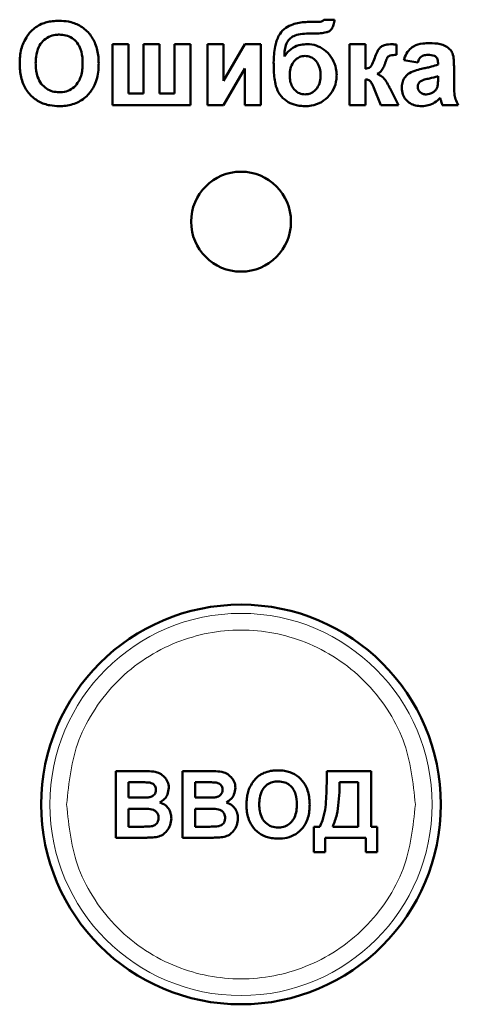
# Model space of a CAD drawing. Header units: millimetres. Extents: x 0 to 594, y 0 to 420.
# Tile 9 of 16: x 142.64 to 147.91, y 259.11 to 270.93. Entities that reach past the tile are written whole.
import ezdxf

# ---------------------------------------------------------------- set-up
doc = ezdxf.new("R2010")
doc.units = ezdxf.units.MM

msp = doc.modelspace()

# ---------------------------------------------------------------- linework, layer by layer
at = {"color": 7, "linetype": 'Continuous', "lineweight": 50}
for p, q in [((146.422, 270.931), (146.294, 270.931)), ((146.238, 270.905), (146.138, 270.905)), ((146.111, 270.764), (146.136, 270.764)), ((143.948, 270.636), (143.755, 270.636)), ((143.755, 270.636), (143.755, 269.905)), ((143.948, 270.046), (143.948, 270.636)), ((144.127, 270.636), (144.127, 270.046)), ((144.32, 270.636), (144.127, 270.636)), ((144.32, 270.046), (144.32, 270.636)), ((144.499, 270.636), (144.499, 270.046)), ((144.691, 270.636), (144.499, 270.636)), ((144.691, 269.905), (144.691, 270.636)), ((144.896, 270.636), (144.896, 269.905)), ((145.089, 270.636), (144.896, 270.636)), ((145.089, 270.195), (145.089, 270.636)), ((145.345, 270.636), (145.089, 270.195)), ((145.538, 270.636), (145.345, 270.636)), ((145.538, 269.905), (145.538, 270.636)), ((146.602, 270.636), (146.602, 269.905)), ((146.794, 270.636), (146.602, 270.636)), ((146.794, 270.341), (146.794, 270.636)), ((147.167, 270.508), (147.166, 270.632)), ((145.089, 269.905), (145.345, 270.346)), ((145.345, 270.346), (145.345, 269.905)), ((147.255, 270.444), (147.422, 270.418)), ((147.666, 270.41), (147.666, 270.392)), ((147.858, 270.144), (147.858, 270.369)), ((147.666, 270.251), (147.666, 270.215)), ((146.794, 269.905), (146.794, 270.213)), ((146.894, 270.114), (146.977, 269.905)), ((147.191, 269.905), (147.089, 270.103)), ((144.127, 270.046), (143.948, 270.046)), ((144.499, 270.046), (144.32, 270.046)), ((143.755, 269.905), (144.691, 269.905)), ((144.896, 269.905), (145.089, 269.905)), ((145.345, 269.905), (145.538, 269.905)), ((146.602, 269.905), (146.794, 269.905)), ((146.977, 269.905), (147.191, 269.905)), ((147.717, 269.905), (147.909, 269.905)), ((143.795, 261.105), (143.795, 261.905)), ((143.795, 261.905), (144.118, 261.905)), ((144.595, 261.105), (144.595, 261.905)), ((144.595, 261.905), (144.918, 261.905)), ((146.329, 261.82), (146.329, 261.905)), ((146.329, 261.905), (146.862, 261.905)), ((146.862, 261.905), (146.862, 261.238)), ((143.949, 261.772), (144.047, 261.772)), ((143.949, 261.587), (143.949, 261.772)), ((144.749, 261.772), (144.847, 261.772)), ((144.749, 261.587), (144.749, 261.772)), ((146.708, 261.772), (146.483, 261.772)), ((146.708, 261.238), (146.708, 261.772)), ((144.061, 261.587), (143.949, 261.587)), ((144.861, 261.587), (144.749, 261.587)), ((143.949, 261.454), (144.086, 261.454)), ((143.949, 261.238), (143.949, 261.454)), ((144.749, 261.454), (144.886, 261.454)), ((144.749, 261.238), (144.749, 261.454)), ((144.106, 261.238), (143.949, 261.238)), ((144.906, 261.238), (144.749, 261.238)), ((146.175, 261.238), (146.247, 261.238)), ((146.175, 260.931), (146.175, 261.238)), ((146.4, 261.238), (146.708, 261.238)), ((146.862, 261.238), (146.934, 261.238)), ((146.934, 261.238), (146.934, 260.931)), ((143.795, 261.105), (144.066, 261.105)), ((144.595, 261.105), (144.866, 261.105)), ((146.8, 261.105), (146.308, 261.105)), ((146.308, 261.105), (146.308, 260.931)), ((146.8, 260.931), (146.8, 261.105)), ((146.308, 260.931), (146.175, 260.931)), ((146.934, 260.931), (146.8, 260.931))]:
    msp.add_line(p, q, dxfattribs=at)
for centre, radius in [((145.299, 268.505), 0.6), ((145.299, 261.505), 2.4)]:
    msp.add_circle(centre, radius, dxfattribs=at)
at = {"color": 9, "linetype": 'Continuous', "lineweight": 18}
msp.add_circle((145.299, 261.505), 2.295, dxfattribs=at)
at = {"color": 7, "linetype": 'Continuous', "lineweight": 50}
for points, knots in [([(146.174, 270.763), (146.201, 270.764), (146.252, 270.765), (146.315, 270.775), (146.363, 270.792), (146.393, 270.825), (146.415, 270.872), (146.42, 270.91), (146.422, 270.931)], [0, 0, 0, 0, 0.232346, 0.439821, 0.553715, 0.669896, 0.820988, 1, 1, 1, 1]), ([(146.294, 270.931), (146.29, 270.926), (146.283, 270.915), (146.262, 270.906), (146.247, 270.906), (146.238, 270.905)], [0, 0, 0, 0, 0.291708, 0.588179, 1, 1, 1, 1]), ([(142.902, 270.879), (142.878, 270.866), (142.813, 270.833), (142.737, 270.753), (142.7, 270.683), (142.685, 270.653)], [0, 0, 0, 0, 0.2513182, 0.6894935, 1, 1, 1, 1]), ([(143.113, 270.918), (143.086, 270.917), (143.037, 270.915), (142.966, 270.902), (142.924, 270.887), (142.902, 270.879)], [0, 0, 0, 0, 0.371392, 0.682855, 1, 1, 1, 1]), ([(143.589, 270.404), (143.588, 270.43), (143.586, 270.511), (143.558, 270.639), (143.48, 270.772), (143.365, 270.866), (143.236, 270.912), (143.151, 270.916), (143.113, 270.918)], [0, 0, 0, 0, 0.101299, 0.305586, 0.491044, 0.676784, 0.856818, 1, 1, 1, 1]), ([(146.138, 270.905), (146.111, 270.904), (146.031, 270.903), (145.918, 270.881), (145.812, 270.821), (145.742, 270.73), (145.698, 270.591), (145.694, 270.48), (145.691, 270.416)], [0, 0, 0, 0, 0.1040237, 0.3137871, 0.4410688, 0.5690878, 0.7513955, 1, 1, 1, 1]), ([(142.832, 270.406), (142.833, 270.432), (142.835, 270.5), (142.859, 270.595), (142.916, 270.678), (142.987, 270.729), (143.058, 270.749), (143.101, 270.751), (143.115, 270.751)], [0, 0, 0, 0, 0.158617, 0.400864, 0.573059, 0.745486, 0.912985, 1, 1, 1, 1]), ([(143.115, 270.751), (143.142, 270.75), (143.196, 270.746), (143.273, 270.712), (143.335, 270.655), (143.383, 270.563), (143.395, 270.477), (143.396, 270.42), (143.396, 270.408)], [0, 0, 0, 0, 0.160292, 0.321922, 0.490761, 0.657569, 0.933883, 1, 1, 1, 1]), ([(145.82, 270.487), (145.821, 270.514), (145.823, 270.567), (145.839, 270.641), (145.879, 270.7), (145.936, 270.742), (146.017, 270.761), (146.078, 270.763), (146.111, 270.764)], [0, 0, 0, 0, 0.170833, 0.342689, 0.477544, 0.612291, 0.788474, 1, 1, 1, 1]), ([(146.136, 270.764), (146.139, 270.764), (146.146, 270.764), (146.158, 270.764), (146.168, 270.763), (146.174, 270.763)], [0, 0, 0, 0, 0.250004, 0.500009, 1, 1, 1, 1]), ([(142.685, 270.653), (142.675, 270.628), (142.656, 270.575), (142.643, 270.489), (142.641, 270.429), (142.64, 270.399)], [0, 0, 0, 0, 0.3086966, 0.6516314, 1, 1, 1, 1]), ([(146.097, 270.636), (146.07, 270.635), (146.009, 270.632), (145.918, 270.598), (145.854, 270.542), (145.828, 270.5), (145.82, 270.487)], [0, 0, 0, 0, 0.242715, 0.554839, 0.860812, 1, 1, 1, 1]), ([(146.448, 270.265), (146.446, 270.292), (146.442, 270.359), (146.401, 270.461), (146.326, 270.553), (146.23, 270.617), (146.15, 270.634), (146.106, 270.636), (146.097, 270.636)], [0, 0, 0, 0, 0.1423, 0.354009, 0.573292, 0.764241, 0.955763, 1, 1, 1, 1]), ([(146.982, 270.606), (146.973, 270.597), (146.952, 270.578), (146.927, 270.532), (146.913, 270.495), (146.905, 270.472)], [0, 0, 0, 0, 0.256986, 0.528182, 1, 1, 1, 1]), ([(147.093, 270.636), (147.079, 270.635), (147.055, 270.634), (147.017, 270.626), (146.995, 270.614), (146.982, 270.606)], [0, 0, 0, 0, 0.345727, 0.621036, 1, 1, 1, 1]), ([(147.166, 270.632), (147.159, 270.633), (147.146, 270.634), (147.121, 270.635), (147.104, 270.636), (147.093, 270.636)], [0, 0, 0, 0, 0.273959, 0.547919, 1, 1, 1, 1]), ([(147.561, 270.649), (147.535, 270.648), (147.47, 270.646), (147.38, 270.623), (147.307, 270.561), (147.272, 270.499), (147.259, 270.457), (147.255, 270.444)], [0, 0, 0, 0, 0.199112, 0.484676, 0.670105, 0.89787, 1, 1, 1, 1]), ([(147.858, 270.369), (147.857, 270.395), (147.856, 270.449), (147.847, 270.521), (147.809, 270.58), (147.756, 270.617), (147.671, 270.646), (147.604, 270.648), (147.561, 270.649)], [0, 0, 0, 0, 0.166246, 0.33334, 0.447204, 0.586985, 0.732154, 1, 1, 1, 1]), ([(145.884, 270.264), (145.885, 270.291), (145.888, 270.345), (145.922, 270.419), (145.973, 270.47), (146.026, 270.492), (146.056, 270.494), (146.069, 270.495)], [0, 0, 0, 0, 0.244641, 0.491657, 0.720949, 0.885535, 1, 1, 1, 1]), ([(146.069, 270.495), (146.091, 270.493), (146.136, 270.488), (146.193, 270.446), (146.237, 270.384), (146.254, 270.319), (146.255, 270.277), (146.255, 270.264)], [0, 0, 0, 0, 0.199338, 0.400664, 0.61964, 0.881803, 1, 1, 1, 1]), ([(146.905, 270.472), (146.896, 270.447), (146.883, 270.411), (146.862, 270.369), (146.837, 270.351), (146.814, 270.344), (146.799, 270.342), (146.794, 270.341)], [0, 0, 0, 0, 0.432635, 0.616007, 0.747523, 0.923299, 1, 1, 1, 1]), ([(147.029, 270.404), (147.033, 270.416), (147.04, 270.438), (147.053, 270.468), (147.063, 270.486), (147.071, 270.492), (147.073, 270.493)], [0, 0, 0, 0, 0.396996, 0.692239, 0.950594, 1, 1, 1, 1]), ([(147.073, 270.493), (147.079, 270.496), (147.096, 270.504), (147.129, 270.507), (147.154, 270.507), (147.167, 270.508)], [0, 0, 0, 0, 0.210676, 0.601608, 1, 1, 1, 1]), ([(147.422, 270.418), (147.428, 270.433), (147.438, 270.459), (147.463, 270.488), (147.497, 270.505), (147.525, 270.507), (147.542, 270.508)], [0, 0, 0, 0, 0.3054806, 0.4973686, 0.6904363, 1, 1, 1, 1]), ([(147.542, 270.508), (147.569, 270.507), (147.604, 270.507), (147.641, 270.486), (147.656, 270.466), (147.665, 270.44), (147.665, 270.421), (147.666, 270.41)], [0, 0, 0, 0, 0.4409117, 0.5599399, 0.679608, 0.8356965, 1, 1, 1, 1]), ([(142.64, 270.399), (142.641, 270.372), (142.643, 270.292), (142.672, 270.164), (142.752, 270.033), (142.866, 269.942), (142.994, 269.898), (143.078, 269.894), (143.116, 269.892)], [0, 0, 0, 0, 0.102074, 0.307977, 0.492555, 0.677222, 0.856714, 1, 1, 1, 1]), ([(143.115, 270.059), (143.089, 270.061), (143.034, 270.064), (142.958, 270.101), (142.894, 270.161), (142.844, 270.259), (142.833, 270.346), (142.832, 270.4), (142.832, 270.406)], [0, 0, 0, 0, 0.15971, 0.320429, 0.491074, 0.67705, 0.96629, 1, 1, 1, 1]), ([(143.396, 270.408), (143.396, 270.382), (143.393, 270.307), (143.365, 270.202), (143.296, 270.118), (143.221, 270.072), (143.157, 270.06), (143.122, 270.059), (143.115, 270.059)], [0, 0, 0, 0, 0.15859, 0.447239, 0.620381, 0.793575, 0.961295, 1, 1, 1, 1]), ([(143.116, 269.892), (143.143, 269.893), (143.223, 269.896), (143.354, 269.935), (143.476, 270.032), (143.562, 270.174), (143.587, 270.304), (143.588, 270.386), (143.589, 270.404)], [0, 0, 0, 0, 0.101986, 0.308793, 0.506227, 0.687491, 0.931082, 1, 1, 1, 1]), ([(145.691, 270.416), (145.692, 270.39), (145.693, 270.304), (145.701, 270.181), (145.744, 270.052), (145.818, 269.968), (145.914, 269.913), (145.999, 269.894), (146.051, 269.893), (146.064, 269.892)], [0, 0, 0, 0, 0.1084378, 0.3491966, 0.5003929, 0.652655, 0.7897876, 0.9461055, 1, 1, 1, 1]), ([(146.935, 270.28), (146.947, 270.286), (146.976, 270.301), (147.007, 270.346), (147.021, 270.384), (147.029, 270.404)], [0, 0, 0, 0, 0.25365, 0.595085, 1, 1, 1, 1]), ([(147.485, 270.344), (147.459, 270.338), (147.403, 270.326), (147.327, 270.298), (147.27, 270.248), (147.239, 270.189), (147.231, 270.142), (147.23, 270.115), (147.23, 270.111)], [0, 0, 0, 0, 0.209674, 0.45611, 0.62433, 0.792297, 0.968452, 1, 1, 1, 1]), ([(147.666, 270.392), (147.64, 270.383), (147.598, 270.369), (147.538, 270.355), (147.503, 270.348), (147.485, 270.344)], [0, 0, 0, 0, 0.429681, 0.71467, 1, 1, 1, 1]), ([(146.067, 270.033), (146.045, 270.036), (146, 270.041), (145.947, 270.079), (145.909, 270.131), (145.887, 270.194), (145.885, 270.24), (145.884, 270.264)], [0, 0, 0, 0, 0.199565, 0.400322, 0.576132, 0.780174, 1, 1, 1, 1]), ([(146.064, 269.892), (146.091, 269.893), (146.16, 269.896), (146.267, 269.934), (146.362, 270.016), (146.429, 270.122), (146.447, 270.211), (146.448, 270.259), (146.448, 270.265)], [0, 0, 0, 0, 0.1343778, 0.3494962, 0.553521, 0.7581713, 0.9671766, 1, 1, 1, 1]), ([(146.255, 270.264), (146.254, 270.237), (146.251, 270.183), (146.219, 270.112), (146.172, 270.064), (146.12, 270.037), (146.084, 270.035), (146.067, 270.033)], [0, 0, 0, 0, 0.242101, 0.486689, 0.67857, 0.840063, 1, 1, 1, 1]), ([(147.082, 270.117), (147.07, 270.141), (147.047, 270.189), (146.999, 270.251), (146.955, 270.271), (146.935, 270.28)], [0, 0, 0, 0, 0.3560837, 0.7148688, 1, 1, 1, 1]), ([(147.457, 270.192), (147.473, 270.199), (147.507, 270.214), (147.578, 270.227), (147.631, 270.242), (147.666, 270.251)], [0, 0, 0, 0, 0.234051, 0.508172, 1, 1, 1, 1]), ([(146.794, 270.213), (146.808, 270.212), (146.829, 270.211), (146.86, 270.188), (146.877, 270.153), (146.888, 270.126), (146.894, 270.114)], [0, 0, 0, 0, 0.2655036, 0.4139725, 0.7282899, 1, 1, 1, 1]), ([(147.089, 270.103), (147.089, 270.104), (147.087, 270.107), (147.085, 270.111), (147.083, 270.115), (147.082, 270.117)], [0, 0, 0, 0, 0.250043, 0.500094, 1, 1, 1, 1]), ([(147.23, 270.111), (147.232, 270.084), (147.236, 270.034), (147.275, 269.969), (147.328, 269.923), (147.396, 269.896), (147.444, 269.894), (147.469, 269.892)], [0, 0, 0, 0, 0.222319, 0.411804, 0.601009, 0.795937, 1, 1, 1, 1]), ([(147.422, 270.127), (147.423, 270.137), (147.425, 270.156), (147.44, 270.178), (147.452, 270.188), (147.457, 270.192)], [0, 0, 0, 0, 0.370992, 0.746266, 1, 1, 1, 1]), ([(147.523, 270.033), (147.509, 270.034), (147.485, 270.037), (147.454, 270.055), (147.434, 270.079), (147.423, 270.104), (147.423, 270.121), (147.422, 270.127)], [0, 0, 0, 0, 0.263878, 0.473917, 0.683179, 0.866416, 1, 1, 1, 1]), ([(147.659, 270.126), (147.657, 270.12), (147.652, 270.107), (147.639, 270.086), (147.625, 270.074), (147.616, 270.066)], [0, 0, 0, 0, 0.266084, 0.514485, 1, 1, 1, 1]), ([(147.666, 270.215), (147.666, 270.202), (147.665, 270.18), (147.664, 270.15), (147.66, 270.134), (147.659, 270.126)], [0, 0, 0, 0, 0.447478, 0.722712, 1, 1, 1, 1]), ([(147.909, 269.905), (147.897, 269.929), (147.874, 269.972), (147.859, 270.054), (147.858, 270.11), (147.858, 270.144)], [0, 0, 0, 0, 0.323762, 0.59123, 1, 1, 1, 1]), ([(147.469, 269.892), (147.496, 269.894), (147.55, 269.898), (147.628, 269.933), (147.67, 269.971), (147.692, 269.991)], [0, 0, 0, 0, 0.321929, 0.645532, 1, 1, 1, 1]), ([(147.616, 270.066), (147.606, 270.06), (147.589, 270.048), (147.558, 270.036), (147.536, 270.034), (147.523, 270.033)], [0, 0, 0, 0, 0.335472, 0.604358, 1, 1, 1, 1]), ([(147.692, 269.991), (147.693, 269.989), (147.694, 269.985), (147.696, 269.977), (147.698, 269.97), (147.699, 269.966)], [0, 0, 0, 0, 0.250122, 0.500258, 1, 1, 1, 1]), ([(147.699, 269.966), (147.701, 269.96), (147.704, 269.946), (147.71, 269.926), (147.715, 269.912), (147.717, 269.905)], [0, 0, 0, 0, 0.312676, 0.656202, 1, 1, 1, 1]), ([(144.118, 261.905), (144.144, 261.905), (144.203, 261.904), (144.285, 261.897), (144.356, 261.861), (144.403, 261.809), (144.429, 261.754), (144.431, 261.717), (144.431, 261.704)], [0, 0, 0, 0, 0.189374, 0.415534, 0.57816, 0.740903, 0.90565, 1, 1, 1, 1]), ([(144.918, 261.905), (144.944, 261.905), (145.003, 261.904), (145.085, 261.897), (145.156, 261.861), (145.203, 261.809), (145.229, 261.754), (145.231, 261.717), (145.231, 261.704)], [0, 0, 0, 0, 0.189374, 0.415534, 0.57816, 0.740903, 0.90565, 1, 1, 1, 1]), ([(145.4, 261.704), (145.413, 261.727), (145.445, 261.789), (145.507, 261.851), (145.56, 261.877), (145.574, 261.884)], [0, 0, 0, 0, 0.3142783, 0.8104714, 1, 1, 1, 1]), ([(145.574, 261.884), (145.6, 261.893), (145.64, 261.907), (145.697, 261.914), (145.728, 261.915), (145.743, 261.915)], [0, 0, 0, 0, 0.465946, 0.731676, 1, 1, 1, 1]), ([(145.743, 261.915), (145.77, 261.914), (145.838, 261.911), (145.944, 261.875), (146.039, 261.796), (146.105, 261.681), (146.122, 261.579), (146.123, 261.516), (146.124, 261.504)], [0, 0, 0, 0, 0.126835, 0.326225, 0.51912, 0.6994, 0.944414, 1, 1, 1, 1]), ([(146.247, 261.238), (146.257, 261.263), (146.303, 261.368), (146.325, 261.568), (146.328, 261.738), (146.329, 261.82)], [0, 0, 0, 0, 0.135394, 0.582002, 1, 1, 1, 1]), ([(144.047, 261.772), (144.06, 261.772), (144.087, 261.772), (144.135, 261.772), (144.17, 261.77), (144.192, 261.769)], [0, 0, 0, 0, 0.275415, 0.550828, 1, 1, 1, 1]), ([(144.192, 261.769), (144.205, 261.767), (144.227, 261.763), (144.254, 261.745), (144.269, 261.724), (144.277, 261.702), (144.277, 261.687), (144.277, 261.681)], [0, 0, 0, 0, 0.2949715, 0.4867639, 0.679036, 0.861474, 1, 1, 1, 1]), ([(144.431, 261.704), (144.428, 261.677), (144.422, 261.628), (144.381, 261.566), (144.343, 261.542), (144.323, 261.53)], [0, 0, 0, 0, 0.375945, 0.675759, 1, 1, 1, 1]), ([(144.847, 261.772), (144.86, 261.772), (144.887, 261.772), (144.935, 261.772), (144.97, 261.77), (144.992, 261.769)], [0, 0, 0, 0, 0.275415, 0.550828, 1, 1, 1, 1]), ([(144.992, 261.769), (145.005, 261.767), (145.027, 261.763), (145.054, 261.745), (145.069, 261.724), (145.077, 261.702), (145.077, 261.687), (145.077, 261.681)], [0, 0, 0, 0, 0.294971, 0.486764, 0.679036, 0.861474, 1, 1, 1, 1]), ([(145.231, 261.704), (145.228, 261.677), (145.222, 261.628), (145.181, 261.566), (145.143, 261.542), (145.123, 261.53)], [0, 0, 0, 0, 0.375945, 0.675759, 1, 1, 1, 1]), ([(145.365, 261.5), (145.365, 261.527), (145.367, 261.575), (145.378, 261.643), (145.393, 261.683), (145.4, 261.704)], [0, 0, 0, 0, 0.385504, 0.689688, 1, 1, 1, 1]), ([(145.518, 261.506), (145.519, 261.532), (145.522, 261.592), (145.547, 261.674), (145.598, 261.736), (145.658, 261.771), (145.71, 261.781), (145.739, 261.782), (145.745, 261.782)], [0, 0, 0, 0, 0.198524, 0.446406, 0.616149, 0.785789, 0.95492, 1, 1, 1, 1]), ([(145.745, 261.782), (145.772, 261.78), (145.821, 261.776), (145.884, 261.741), (145.93, 261.692), (145.965, 261.612), (145.968, 261.549), (145.97, 261.508)], [0, 0, 0, 0, 0.201187, 0.364397, 0.527295, 0.696981, 1, 1, 1, 1]), ([(146.483, 261.772), (146.482, 261.745), (146.482, 261.665), (146.474, 261.535), (146.454, 261.381), (146.419, 261.286), (146.4, 261.238)], [0, 0, 0, 0, 0.14728, 0.441998, 0.71782, 1, 1, 1, 1]), ([(144.184, 261.59), (144.17, 261.589), (144.143, 261.587), (144.102, 261.587), (144.074, 261.587), (144.061, 261.587)], [0, 0, 0, 0, 0.324791, 0.662356, 1, 1, 1, 1]), ([(144.277, 261.681), (144.276, 261.669), (144.275, 261.649), (144.259, 261.624), (144.237, 261.604), (144.21, 261.594), (144.191, 261.591), (144.184, 261.59)], [0, 0, 0, 0, 0.234086, 0.417313, 0.600201, 0.849825, 1, 1, 1, 1]), ([(144.984, 261.59), (144.97, 261.589), (144.943, 261.587), (144.902, 261.587), (144.874, 261.587), (144.861, 261.587)], [0, 0, 0, 0, 0.324791, 0.662356, 1, 1, 1, 1]), ([(145.077, 261.681), (145.076, 261.669), (145.075, 261.649), (145.059, 261.624), (145.037, 261.604), (145.01, 261.594), (144.991, 261.591), (144.984, 261.59)], [0, 0, 0, 0, 0.234086, 0.417313, 0.600201, 0.849825, 1, 1, 1, 1]), ([(144.323, 261.53), (144.348, 261.52), (144.393, 261.501), (144.438, 261.446), (144.459, 261.39), (144.461, 261.353), (144.462, 261.337)], [0, 0, 0, 0, 0.317658, 0.563712, 0.809393, 1, 1, 1, 1]), ([(145.123, 261.53), (145.148, 261.52), (145.193, 261.501), (145.238, 261.446), (145.259, 261.39), (145.261, 261.353), (145.262, 261.337)], [0, 0, 0, 0, 0.317658, 0.563712, 0.809393, 1, 1, 1, 1]), ([(145.745, 261.095), (145.718, 261.096), (145.648, 261.099), (145.54, 261.136), (145.446, 261.217), (145.381, 261.333), (145.366, 261.432), (145.365, 261.492), (145.365, 261.5)], [0, 0, 0, 0, 0.127808, 0.335199, 0.531853, 0.711396, 0.95982, 1, 1, 1, 1]), ([(145.745, 261.228), (145.718, 261.231), (145.663, 261.235), (145.596, 261.279), (145.546, 261.344), (145.522, 261.422), (145.519, 261.479), (145.518, 261.506)], [0, 0, 0, 0, 0.200704, 0.403479, 0.575737, 0.804839, 1, 1, 1, 1]), ([(145.97, 261.508), (145.969, 261.481), (145.967, 261.427), (145.946, 261.351), (145.903, 261.288), (145.843, 261.245), (145.787, 261.229), (145.754, 261.228), (145.745, 261.228)], [0, 0, 0, 0, 0.198222, 0.397727, 0.577228, 0.756827, 0.930756, 1, 1, 1, 1]), ([(146.124, 261.504), (146.123, 261.477), (146.12, 261.398), (146.086, 261.282), (146.006, 261.179), (145.908, 261.118), (145.816, 261.097), (145.762, 261.095), (145.745, 261.095)], [0, 0, 0, 0, 0.12748, 0.377846, 0.559738, 0.741985, 0.917467, 1, 1, 1, 1]), ([(144.086, 261.454), (144.113, 261.453), (144.166, 261.453), (144.232, 261.448), (144.276, 261.424), (144.297, 261.398), (144.307, 261.37), (144.308, 261.352), (144.308, 261.344)], [0, 0, 0, 0, 0.284175, 0.56983, 0.687917, 0.806892, 0.915618, 1, 1, 1, 1]), ([(144.886, 261.454), (144.913, 261.453), (144.966, 261.453), (145.032, 261.448), (145.076, 261.424), (145.097, 261.398), (145.107, 261.37), (145.108, 261.352), (145.108, 261.344)], [0, 0, 0, 0, 0.284175, 0.56983, 0.687917, 0.806892, 0.915618, 1, 1, 1, 1]), ([(144.223, 261.243), (144.209, 261.242), (144.183, 261.239), (144.145, 261.239), (144.119, 261.238), (144.106, 261.238)], [0, 0, 0, 0, 0.343631, 0.67172, 1, 1, 1, 1]), ([(144.308, 261.344), (144.307, 261.33), (144.305, 261.307), (144.288, 261.277), (144.264, 261.257), (144.241, 261.247), (144.227, 261.244), (144.223, 261.243)], [0, 0, 0, 0, 0.2793573, 0.4868629, 0.6941077, 0.91138, 1, 1, 1, 1]), ([(144.462, 261.337), (144.459, 261.31), (144.453, 261.256), (144.415, 261.188), (144.361, 261.139), (144.307, 261.117), (144.272, 261.112), (144.26, 261.111)], [0, 0, 0, 0, 0.242787, 0.486312, 0.687547, 0.888904, 1, 1, 1, 1]), ([(145.023, 261.243), (145.009, 261.242), (144.983, 261.239), (144.945, 261.239), (144.919, 261.238), (144.906, 261.238)], [0, 0, 0, 0, 0.343631, 0.67172, 1, 1, 1, 1]), ([(145.108, 261.344), (145.107, 261.33), (145.105, 261.307), (145.088, 261.277), (145.064, 261.257), (145.041, 261.247), (145.027, 261.244), (145.023, 261.243)], [0, 0, 0, 0, 0.279357, 0.486863, 0.694108, 0.91138, 1, 1, 1, 1]), ([(145.262, 261.337), (145.259, 261.31), (145.253, 261.256), (145.215, 261.188), (145.161, 261.139), (145.107, 261.117), (145.072, 261.112), (145.06, 261.111)], [0, 0, 0, 0, 0.242787, 0.486312, 0.687547, 0.888904, 1, 1, 1, 1]), ([(144.26, 261.111), (144.233, 261.109), (144.188, 261.106), (144.123, 261.106), (144.085, 261.105), (144.066, 261.105)], [0, 0, 0, 0, 0.412609, 0.706293, 1, 1, 1, 1]), ([(145.06, 261.111), (145.033, 261.109), (144.988, 261.106), (144.923, 261.106), (144.885, 261.105), (144.866, 261.105)], [0, 0, 0, 0, 0.412609, 0.706293, 1, 1, 1, 1])]:
    msp.add_open_spline(points, degree=3, knots=knots, dxfattribs=at)
at = {"color": 9, "linetype": 'Continuous', "lineweight": 18}
for points in [[(143.204, 261.505), (143.232, 261.769), (143.275, 262.174), (143.537, 262.662), (143.807, 262.997), (144.143, 263.269), (144.63, 263.522), (145.299, 263.651), (145.968, 263.522), (146.456, 263.269), (146.791, 262.997), (147.062, 262.662), (147.323, 262.174), (147.366, 261.769), (147.394, 261.505)], [(147.394, 261.505), (147.366, 261.242), (147.323, 260.836), (147.062, 260.348), (146.791, 260.013), (146.456, 259.741), (145.968, 259.488), (145.299, 259.36), (144.63, 259.488), (144.143, 259.741), (143.807, 260.013), (143.537, 260.348), (143.275, 260.836), (143.232, 261.242), (143.204, 261.505)]]:
    msp.add_open_spline(points, degree=3, knots=[0, 0, 0, 0, 0.119728, 0.18418, 0.25, 0.31582, 0.380272, 0.5, 0.619728, 0.68418, 0.75, 0.81582, 0.880272, 1, 1, 1, 1], dxfattribs=at)

doc.saveas('drawing.dxf')
